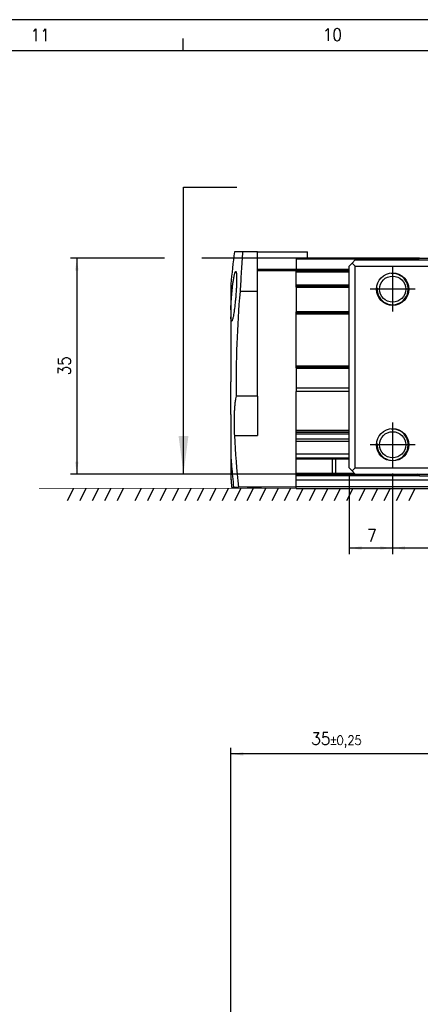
# Model space of a CAD drawing. Header units: millimetres. Extents: x -285 to 1970, y -280 to 203.
# Tile 5 of 33: x -197 to -133, y 45 to 203. Entities that reach past the tile are written whole.
import ezdxf

# ---------------------------------------------------------------- set-up
doc = ezdxf.new("R2010")
doc.units = ezdxf.units.MM
doc.linetypes.add('DOT_CENTER', pattern=[14, 12, -1, 0, -1])
doc.layers.add('1', color=7, linetype='Continuous')
doc.styles.add('CONVERTER_11', font='txt.shx', dxfattribs={"width": 0.9})
doc.dimstyles.new('ME10_DIM_26', dxfattribs={"dimtxt": 2, "dimasz": 2, "dimexe": 1, "dimexo": 1, "dimgap": 1, "dimtad": 1, "dimdsep": 46, "dimtxsty": 'CONVERTER_11', "dimsah": 1, "dimcen": 0.09, "dimclrd": 2, "dimclre": 2, "dimclrt": 2, "dimadec": 0, "dimazin": 0, "dimtol": 1, "dimtp": 0.2, "dimtm": 0.2, "dimtfac": 0.75, "dimtdec": 0, "dimtix": 1, "dimtmove": 0, "dimatfit": 3, "dimfxl": 1, "dimtolj": 1, "dimtzin": 0, "dimarcsym": 0})
doc.dimstyles.new('ME10_DIM_27', dxfattribs={"dimtxt": 2, "dimasz": 2, "dimexe": 1, "dimexo": 1, "dimgap": 1, "dimtad": 1, "dimdsep": 46, "dimtxsty": 'CONVERTER_11', "dimsah": 1, "dimcen": 0.09, "dimclrd": 2, "dimclre": 2, "dimclrt": 2, "dimadec": 0, "dimazin": 0, "dimtfac": 1, "dimtdec": 4, "dimtix": 1, "dimtmove": 0, "dimatfit": 3, "dimfxl": 1, "dimtolj": 1, "dimtzin": 0, "dimarcsym": 0})
doc.dimstyles.new('ME10_DIM_28', dxfattribs={"dimtxt": 2, "dimasz": 2, "dimexe": 1, "dimexo": 1, "dimgap": 1, "dimtad": 1, "dimdec": 0, "dimdsep": 46, "dimtxsty": 'CONVERTER_11', "dimsah": 1, "dimcen": 0.09, "dimclrd": 2, "dimclre": 2, "dimclrt": 2, "dimadec": 0, "dimazin": 0, "dimtfac": 1, "dimtdec": 4, "dimtix": 1, "dimtmove": 0, "dimatfit": 3, "dimfxl": 1, "dimtolj": 1, "dimtzin": 0, "dimarcsym": 0})
doc.dimstyles.new('ME10_DIM_46', dxfattribs={"dimtxt": 2, "dimasz": 2, "dimexe": 1, "dimexo": 1, "dimgap": 1, "dimtad": 1, "dimdsep": 46, "dimtxsty": 'CONVERTER_11', "dimsah": 1, "dimcen": 0.09, "dimclrd": 2, "dimclre": 2, "dimclrt": 2, "dimadec": 0, "dimazin": 0, "dimtol": 1, "dimtp": 0.25, "dimtm": 0.25, "dimtfac": 0.75, "dimtdec": 0, "dimtix": 1, "dimtmove": 0, "dimatfit": 3, "dimfxl": 1, "dimtolj": 1, "dimtzin": 0, "dimarcsym": 0})
doc.dimstyles.get("Standard").update_dxf_attribs({"dimtxt": 0.18, "dimasz": 0.18, "dimexe": 0.18, "dimexo": 0.0625, "dimgap": 0.09, "dimtad": 0, "dimtih": 1, "dimtoh": 1, "dimdec": 4, "dimzin": 0, "dimdsep": 46, "dimtxsty": 'Standard', "dimcen": 0.09, "dimadec": 0, "dimazin": 0, "dimtfac": 1, "dimtdec": 4, "dimtofl": 0, "dimtmove": 0, "dimatfit": 3, "dimfxl": 1, "dimtolj": 1, "dimtzin": 0, "dimarcsym": 0})

# ---------------------------------------------------------------- blocks, each defined once
blk = doc.blocks.new('Marco_a2', base_point=(304.21, -212.02))
at = {"layer": '1', "color": 2, "linetype": 'Continuous'}
for p, q in [((309.21, 202.98), (-284.79, 202.98)), ((-171.06, 197.98), (-171.06, 199.98))]:
    blk.add_line(p, q, dxfattribs=at)
at = {"layer": '1', "color": 7, "linetype": 'Continuous'}
blk.add_line((304.21, 197.98), (-264.79, 197.98), dxfattribs=at)
at = {"layer": '1', "color": 2, "char_height": 2, "attachment_point": 4, "line_spacing_factor": 1.20048, "style": 'CONVERTER_11'}
for s, insert in [('11', (-195.56, 200.53)), ('10', (-148.63, 200.57))]:
    blk.add_mtext(s, dxfattribs=dict(at, insert=insert))
blk = doc.blocks.new('Top', base_point=(304.21, -212.02))
blk.add_blockref('Marco_a2', (304.21, -212.02))
blk = doc.blocks.new('REGLA__4', base_point=(-163.4, 127.69))
at = {"color": 7, "linetype": 'Continuous'}
for p, q in [((-161.5, 165.69), (-162.83, 165.69)), ((-159.1, 165.69), (-161.5, 165.69)), ((-159.1, 165.69), (-151.1, 165.69)), ((-152.9, 164.69), (-152.9, 164.49)), ((-151.1, 164.69), (-152.9, 164.69)), ((-152.9, 164.49), (-152.9, 162.89)), ((-151.1, 164.69), (-151.1, 165.69)), ((-133.1, 164.69), (-151.1, 164.69)), ((-133.1, 164.69), (-130.49, 164.69)), ((-159.1, 162.69), (-152.9, 162.69)), ((-152.9, 162.69), (-144.4, 162.69)), ((-152.9, 162.49), (-152.9, 162.69)), ((-152.9, 160.37), (-152.9, 162.49)), ((-152.9, 160.29), (-152.9, 160.37)), ((-152.9, 160.2), (-152.9, 160.29)), ((-152.9, 160.2), (-144.4, 160.2)), ((-152.9, 160), (-152.9, 160.2)), ((-152.9, 160), (-152.9, 156.1)), ((-147.1, 160.2), (-147.1, 160.29)), ((-159.1, 159.33), (-161.91, 159.33)), ((-159.1, 142.51), (-159.1, 159.33)), ((-152.9, 156.1), (-152.9, 156.06)), ((-152.9, 155.9), (-152.9, 156.06)), ((-152.9, 155.7), (-152.9, 155.9)), ((-152.9, 155.9), (-144.4, 155.9)), ((-152.9, 147.4), (-152.9, 155.7)), ((-163.4, 150.99), (-163.4, 150.06)), ((-163.4, 150.06), (-163.4, 146.26)), ((-152.9, 147.2), (-152.9, 147.4)), ((-152.9, 147.03), (-152.9, 147.2)), ((-152.9, 147.2), (-144.4, 147.2)), ((-163.4, 146.26), (-163.4, 145.54)), ((-163.4, 145.54), (-163.4, 144.82)), ((-152.9, 147.03), (-152.9, 147)), ((-152.9, 147), (-152.9, 143.77)), ((-163.4, 144.82), (-163.4, 144.81)), ((-163.4, 143.38), (-163.4, 144.81)), ((-163.4, 142.27), (-163.4, 143.38)), ((-159.1, 142.51), (-162.53, 142.51)), ((-152.9, 143.77), (-152.9, 143.27)), ((-144.4, 143.27), (-152.9, 143.27)), ((-152.9, 136.97), (-152.9, 143.27)), ((-163.4, 139.56), (-163.4, 142.27)), ((-144.4, 136.97), (-152.9, 136.97)), ((-152.9, 136.75), (-152.9, 136.97)), ((-152.9, 136.75), (-144.4, 136.75)), ((-152.9, 136.72), (-152.9, 136.75)), ((-152.9, 136.72), (-144.4, 136.72)), ((-152.9, 136.5), (-152.9, 136.72)), ((-152.9, 136.38), (-152.9, 136.5)), ((-144.4, 136.38), (-152.9, 136.38)), ((-152.9, 135.96), (-152.9, 136.38)), ((-152.9, 135.59), (-152.9, 135.96)), ((-144.4, 135.59), (-152.9, 135.59)), ((-152.9, 135.2), (-152.9, 135.59)), ((-144.4, 135.2), (-152.9, 135.2)), ((-152.9, 133.2), (-152.9, 135.2)), ((-144.4, 133.2), (-152.9, 133.2)), ((-152.9, 132.62), (-152.9, 133.2)), ((-163.4, 131.27), (-163.4, 129.32)), ((-152.9, 132.42), (-152.9, 132.62)), ((-152.9, 132.42), (-147.1, 132.42)), ((-152.9, 130.12), (-152.9, 132.42)), ((-147.1, 132.42), (-144.4, 132.42)), ((-147.1, 132.42), (-147.1, 130.12)), ((-146.6, 132.42), (-146.6, 130.12)), ((-152.9, 130.12), (-147.1, 130.12)), ((-152.9, 129.92), (-152.9, 130.12)), ((-152.9, 129.71), (-152.9, 129.92)), ((-152.9, 128.99), (-152.9, 129.71)), ((-133.12, 129.71), (-152.9, 129.71)), ((-147.1, 130.12), (-143.52, 130.12)), ((83.74, 128.99), (-152.9, 128.99)), ((-152.9, 127.99), (-152.9, 128.99)), ((-163.28, 127.89), (-163.26, 127.89)), ((-163.26, 127.89), (-162.97, 127.89)), ((-162.97, 127.89), (-162.19, 127.89)), ((-158.6, 127.89), (-162.19, 127.89)), ((-160.3, 127.77), (-158.6, 127.77)), ((-158.6, 127.89), (-158.6, 127.77)), ((-152.9, 127.89), (-158.6, 127.89)), ((-152.9, 127.89), (-152.9, 127.99)), ((-152.9, 127.99), (84.06, 127.99)), ((-152.9, 127.69), (-152.9, 127.89)), ((-152.9, 127.69), (-152.9, 127.89)), ((-152.9, 127.89), (-152.9, 127.89)), ((-152.9, 127.69), (84.26, 127.69))]:
    blk.add_line(p, q, dxfattribs=at)
at = {"color": 3, "linetype": 'Continuous'}
for p, q in [((-133.3, 164.49), (-152.9, 164.49)), ((-159.1, 162.89), (-152.9, 162.89)), ((-152.9, 162.89), (-144.4, 162.89)), ((-152.9, 162.49), (-144.4, 162.49)), ((-152.9, 160.37), (-144.4, 160.37)), ((-152.9, 160), (-144.4, 160)), ((-152.9, 156.1), (-144.4, 156.1)), ((-152.9, 155.7), (-144.4, 155.7)), ((-152.9, 147.4), (-144.4, 147.4)), ((-152.9, 147), (-144.4, 147)), ((-144.4, 143.77), (-152.9, 143.77)), ((-162.83, 136.18), (-159.1, 136.18)), ((-163.28, 131.27), (-163.4, 131.27)), ((-152.9, 132.62), (-144.4, 132.62)), ((-152.9, 129.92), (-133.33, 129.92)), ((-160.3, 127.89), (-160.3, 127.77))]:
    blk.add_line(p, q, dxfattribs=at)
at = {"color": 7, "linetype": 'Continuous'}
for centre, radius, start, end in [((3.87, 144.82), 168, 172.8628, 174.655), ((3.87, 144.82), 166.42, 174.9974, 180.7973), ((3.87, 144.82), 166.92, 182.9671, 185.8201), ((3.87, 144.82), 167.69, 184.6345, 185.7932), ((3.87, 144.82), 167.99, 185.2952, 185.783), ((3.87, 144.82), 168, 185.345, 185.7826), ((-160.3, 128.77), 1, 241.3046, 270)]:
    blk.add_arc(centre, radius, start, end, dxfattribs=at)
for points, knots in [([(-161.5, 165.69), (-161.53, 165.17), (-161.61, 164.12), (-161.72, 162.54), (-161.82, 160.94), (-161.88, 159.87), (-161.91, 159.33)], [0, 0, 0, 0, 1.573376, 3.162606, 4.762647, 6.375487, 6.375487, 6.375487, 6.375487]), ([(-159.1, 162.89), (-159.1, 163.36), (-159.1, 164.3), (-159.1, 165.23), (-159.1, 165.69)], [0, 0, 0, 0, 1.406681, 2.799989, 2.799989, 2.799989, 2.799989]), ([(-163.4, 156.36), (-163.4, 156.45), (-163.39, 156.66), (-163.38, 157.01), (-163.35, 157.46), (-163.32, 157.99), (-163.28, 158.43), (-163.25, 158.78), (-163.23, 159.03), (-163.2, 159.33), (-163.17, 159.68), (-163.13, 160.06), (-163.09, 160.39), (-163.05, 160.69), (-163.01, 160.95), (-162.96, 161.25), (-162.91, 161.57), (-162.86, 161.86), (-162.8, 162.1), (-162.76, 162.26), (-162.72, 162.38), (-162.68, 162.47), (-162.65, 162.54), (-162.62, 162.55), (-162.61, 162.55)], [0, 0, 0, 0, 0.274511, 0.627696, 1.05751, 1.627831, 2.210753, 2.405587, 2.662505, 2.971532, 3.322705, 3.706076, 4.11172, 4.325926, 4.601183, 4.914803, 5.244158, 5.566728, 5.800546, 5.965152, 6.073544, 6.189618, 6.251546, 6.281611, 6.281611, 6.281611, 6.281611]), ([(-162.61, 162.55), (-162.6, 162.54), (-162.56, 162.52), (-162.55, 162.45), (-162.52, 162.37), (-162.51, 162.25), (-162.49, 162.08), (-162.48, 161.9), (-162.47, 161.71), (-162.47, 161.5), (-162.47, 161.21), (-162.48, 160.85), (-162.49, 160.52), (-162.5, 160.24), (-162.51, 160.01), (-162.52, 159.71), (-162.54, 159.37), (-162.57, 158.97), (-162.6, 158.62), (-162.62, 158.32), (-162.65, 158.07), (-162.68, 157.77), (-162.71, 157.42), (-162.75, 157.05), (-162.81, 156.6), (-162.87, 156.12), (-162.95, 155.64), (-163.02, 155.26), (-163.09, 154.96), (-163.14, 154.76), (-163.2, 154.63), (-163.23, 154.56), (-163.26, 154.55), (-163.27, 154.55)], [0, 0, 0, 0, 0.044935, 0.115936, 0.201601, 0.309591, 0.476005, 0.714907, 0.84971, 1.055316, 1.336817, 1.69937, 2.148189, 2.318352, 2.552387, 2.846242, 3.195881, 3.597282, 4.046437, 4.240278, 4.496121, 4.804065, 5.15422, 5.536711, 5.941684, 6.49751, 6.987001, 7.400345, 7.659647, 7.908745, 8.025085, 8.087144, 8.117218, 8.117218, 8.117218, 8.117218]), ([(-159.1, 162.69), (-159.1, 162.73), (-159.1, 162.79), (-159.1, 162.86), (-159.1, 162.89)], [0, 0, 0, 0, 0.1000313, 0.2000001, 0.2000001, 0.2000001, 0.2000001]), ([(-159.1, 159.33), (-159.1, 159.9), (-159.1, 161.02), (-159.1, 162.14), (-159.1, 162.69)], [0, 0, 0, 0, 1.688796, 3.361752, 3.361752, 3.361752, 3.361752]), ([(-152.9, 162.89), (-152.9, 162.88), (-152.9, 162.86), (-152.9, 162.82), (-152.9, 162.78), (-152.9, 162.75), (-152.9, 162.73), (-152.9, 162.71), (-152.9, 162.7), (-152.9, 162.7), (-152.9, 162.69)], [0, 0, 0, 0, 0.0390169, 0.0765367, 0.1169791, 0.1414214, 0.1662888, 0.1847759, 0.1919354, 0.2, 0.2, 0.2, 0.2]), ([(-163.4, 160.47), (-163.4, 160.36), (-163.4, 160.14), (-163.4, 159.65), (-163.4, 158.9), (-163.4, 158.04), (-163.4, 157.16), (-163.4, 156.65), (-163.4, 156.36)], [0, 0, 0, 0, 0.33105, 0.662101, 1.474266, 2.586146, 3.238413, 4.114296, 4.114296, 4.114296, 4.114296]), ([(-146.99, 160.2), (-147, 160.2), (-147, 160.2), (-147.02, 160.22), (-147.03, 160.23), (-147.05, 160.25), (-147.08, 160.27), (-147.09, 160.29), (-147.1, 160.29)], [0, 0, 0, 0, 0.012267, 0.0257126, 0.0526037, 0.0814578, 0.1122568, 0.1443206, 0.1443206, 0.1443206, 0.1443206]), ([(-163.4, 156.36), (-163.4, 156.18), (-163.4, 155.81), (-163.4, 155.43), (-163.4, 155.24)], [0, 0, 0, 0, 0.528619, 1.121144, 1.121144, 1.121144, 1.121144]), ([(-163.4, 155.24), (-163.4, 155.17), (-163.4, 155.05), (-163.4, 154.45), (-163.4, 153.47), (-163.4, 152.18), (-163.4, 151.37), (-163.4, 150.99)], [0, 0, 0, 0, 0.18451, 0.374699, 1.796711, 3.112145, 4.244003, 4.244003, 4.244003, 4.244003]), ([(-163.27, 154.55), (-163.29, 154.57), (-163.34, 154.61), (-163.35, 154.72), (-163.37, 154.85), (-163.39, 155.02), (-163.4, 155.16), (-163.4, 155.24)], [0, 0, 0, 0, 0.0752494, 0.1991822, 0.3071398, 0.4734788, 0.7122633, 0.7122633, 0.7122633, 0.7122633]), ([(-162.53, 142.51), (-162.56, 142.37), (-162.65, 142.01), (-162.74, 141.38), (-162.81, 140.66), (-162.86, 139.87), (-162.88, 139.04), (-162.89, 138.12), (-162.87, 137.16), (-162.84, 136.51), (-162.83, 136.18)], [0, 0, 0, 0, 0.426425, 1.101755, 1.902221, 2.604077, 3.473814, 4.399971, 5.365001, 6.350203, 6.350203, 6.350203, 6.350203]), ([(-159.1, 142.51), (-159.1, 142.32), (-159.1, 141.96), (-159.1, 141.33), (-159.1, 140.66), (-159.1, 139.87), (-159.1, 139.04), (-159.1, 138.16), (-159.1, 137.2), (-159.1, 136.55), (-159.1, 136.18)], [0, 0, 0, 0, 0.551589, 1.084513, 1.882103, 2.582898, 3.451368, 4.376808, 5.218667, 6.324555, 6.324555, 6.324555, 6.324555]), ([(-163.4, 139.56), (-163.4, 139.1), (-163.4, 138.2), (-163.4, 137.02), (-163.4, 136.05), (-163.4, 135.52), (-163.4, 135.27)], [0, 0, 0, 0, 1.377916, 2.698029, 3.534865, 4.285921, 4.285921, 4.285921, 4.285921]), ([(-163.4, 135.27), (-163.4, 135.23), (-163.4, 135.13), (-163.4, 134.9), (-163.4, 134.55), (-163.4, 134.1), (-163.4, 133.62), (-163.4, 133.19), (-163.4, 132.9), (-163.4, 132.74), (-163.4, 132.7), (-163.4, 132.68)], [0, 0, 0, 0, 0.128013, 0.304482, 0.674225, 1.171573, 1.660263, 2.109472, 2.469266, 2.525625, 2.58735, 2.58735, 2.58735, 2.58735]), ([(-163.4, 132.68), (-163.4, 132.49), (-163.4, 132.02), (-163.4, 131.55), (-163.4, 131.27)], [0, 0, 0, 0, 0.591708, 1.412652, 1.412652, 1.412652, 1.412652]), ([(-163.4, 132.68), (-163.39, 132.56), (-163.37, 132.33), (-163.34, 131.99), (-163.31, 131.64), (-163.29, 131.4), (-163.28, 131.27)], [0, 0, 0, 0, 0.372103, 0.697567, 1.027904, 1.41809, 1.41809, 1.41809, 1.41809]), ([(-163.4, 129.32), (-163.4, 129.29), (-163.4, 129.24), (-163.4, 129.19), (-163.4, 129.17)], [0, 0, 0, 0, 0.0964268, 0.1466388, 0.1466388, 0.1466388, 0.1466388])]:
    blk.add_open_spline(points, degree=3, knots=knots, dxfattribs=at)
blk.add_open_spline([(-147.1, 160.29), (-147.58, 160.29), (-148.55, 160.29), (-150, 160.29), (-151.45, 160.29), (-152.42, 160.29), (-152.9, 160.29)], degree=3, dxfattribs=at)
blk = doc.blocks.new('CABEZA__5', base_point=(-144.4, 129.69))
at = {"color": 7, "linetype": 'Continuous'}
for p, q in [((-133.1, 164.69), (-133.4, 164.39)), ((-133.1, 164.69), (-130.49, 164.69)), ((-130.49, 164.69), (-122.85, 164.69)), ((-122.85, 164.69), (-115.95, 164.69)), ((-115.95, 164.69), (-110.2, 164.69)), ((-110.2, 164.69), (-109.9, 164.39)), ((-88.6, 164.69), (-88.9, 164.39)), ((-82.85, 164.69), (-88.6, 164.69)), ((-75.95, 164.69), (-82.85, 164.69)), ((-68.31, 164.69), (-75.95, 164.69)), ((-65.7, 164.69), (-68.31, 164.69)), ((-65.7, 164.69), (-65.4, 164.39)), ((-143.9, 163.89), (-144.4, 163.39)), ((-144.4, 159.93), (-144.4, 163.39)), ((-143.9, 163.89), (-143.4, 164.39)), ((-143.9, 163.89), (-143.4, 163.39)), ((-143.4, 164.39), (-133.4, 164.39)), ((-143.4, 163.39), (-126.4, 163.39)), ((-143.4, 130.99), (-143.4, 163.39)), ((-133.4, 164.39), (-130.69, 164.39)), ((-130.69, 164.39), (-109.9, 164.39)), ((-126.4, 163.89), (-72.4, 163.89)), ((-126.4, 163.89), (-126.4, 163.39)), ((-126.4, 163.39), (-126.4, 161.74)), ((-122.15, 163.47), (-76.64, 163.47)), ((-121.75, 163.14), (-77.05, 163.14)), ((-77.42, 163.39), (-121.38, 163.39)), ((-109.9, 164.39), (-88.9, 164.39)), ((-88.9, 164.39), (-68.11, 164.39)), ((-72.4, 163.89), (-72.4, 163.39)), ((-72.4, 163.39), (-55.4, 163.39)), ((-72.4, 163.39), (-72.4, 161.74)), ((-68.11, 164.39), (-65.4, 164.39)), ((-65.4, 164.39), (-55.4, 164.39)), ((-55.4, 164.39), (-54.9, 163.89)), ((-54.9, 163.89), (-55.4, 163.39)), ((-55.4, 130.99), (-55.4, 163.39)), ((-54.4, 163.39), (-54.9, 163.89)), ((-54.4, 160.02), (-54.4, 163.39)), ((-144.4, 159.03), (-144.4, 159.93)), ((-54.4, 160.02), (-54.4, 159.93)), ((-54.4, 158.68), (-54.4, 159.93)), ((-144.4, 159), (-144.4, 159.03)), ((-144.4, 158.68), (-144.4, 159)), ((-144.4, 158.5), (-144.4, 158.68)), ((-144.4, 157.92), (-144.4, 158.5)), ((-54.4, 158.5), (-54.4, 158.68)), ((-54.4, 157.92), (-54.4, 158.5)), ((-144.4, 157.01), (-144.4, 157.92)), ((-144.4, 144.59), (-144.4, 157.01)), ((-54.4, 157.92), (-54.4, 157.01)), ((-54.4, 144.59), (-54.4, 157.01)), ((-144.4, 144.41), (-144.4, 144.59)), ((-144.4, 144.09), (-144.4, 144.41)), ((-144.4, 143.15), (-144.4, 144.09)), ((-54.4, 144.41), (-54.4, 144.59)), ((-54.4, 144.41), (-54.4, 143.15)), ((-144.4, 130.99), (-144.4, 143.15)), ((-54.4, 143.06), (-54.4, 143.15)), ((-54.4, 142.69), (-54.4, 143.06)), ((-54.4, 142.69), (-54.4, 141.19)), ((-54.4, 137.56), (-54.4, 141.19)), ((-54.4, 137.55), (-54.4, 137.56)), ((-54.4, 137.35), (-54.4, 137.55)), ((-54.4, 130.99), (-54.4, 137.35)), ((-126.4, 132.65), (-126.4, 130.99)), ((-72.4, 132.65), (-72.4, 130.99)), ((-144.4, 130.99), (-143.9, 130.49)), ((-143.4, 130.99), (-143.9, 130.49)), ((-143.4, 129.99), (-143.9, 130.49)), ((-143.4, 130.99), (-126.4, 130.99)), ((-143.4, 129.99), (-133.4, 129.99)), ((-133.1, 129.69), (-133.4, 129.99)), ((-133.4, 129.99), (-130.69, 129.99)), ((-133.1, 129.69), (-130.49, 129.69)), ((-130.69, 129.99), (-109.9, 129.99)), ((-130.49, 129.69), (-110.2, 129.69)), ((-126.4, 130.99), (-126.4, 130.49)), ((-72.4, 130.49), (-126.4, 130.49)), ((-76.64, 130.92), (-122.15, 130.92)), ((-77.05, 131.24), (-121.75, 131.24)), ((-77.42, 130.99), (-121.38, 130.99)), ((-110.2, 129.69), (-109.9, 129.99)), ((-109.9, 129.99), (-88.9, 129.99)), ((-88.9, 129.99), (-88.6, 129.69)), ((-88.9, 129.99), (-68.11, 129.99)), ((-68.31, 129.69), (-88.6, 129.69)), ((-72.4, 130.99), (-72.4, 130.49)), ((-55.4, 130.99), (-72.4, 130.99)), ((-65.7, 129.69), (-68.31, 129.69)), ((-68.11, 129.99), (-65.4, 129.99)), ((-65.7, 129.69), (-65.4, 129.99)), ((-65.4, 129.99), (-55.4, 129.99)), ((-55.4, 130.99), (-54.9, 130.49)), ((-55.4, 129.99), (-54.9, 130.49)), ((-54.9, 130.49), (-54.4, 130.99))]:
    blk.add_line(p, q, dxfattribs=at)
for centre, radius in [((-137.4, 159.69), 2.6), ((-137.4, 159.69), 2.1), ((-121.9, 158.94), 3.25), ((-121.9, 158.94), 2.8), ((-76.9, 158.94), 3.25), ((-76.9, 158.94), 2.8), ((-61.4, 159.69), 2.6), ((-61.4, 159.69), 2.1), ((-121.9, 135.44), 3.25), ((-121.9, 135.44), 2.8), ((-76.9, 135.44), 3.25), ((-76.9, 135.44), 2.8), ((-137.4, 134.69), 2.6), ((-137.4, 134.69), 2.1), ((-61.4, 134.69), 2.6), ((-61.4, 134.69), 2.1)]:
    blk.add_circle(centre, radius, dxfattribs=at)
for centre, radius, start, end in [((-121.75, 158.39), 4.75, 107.6375, 153.3842), ((-99.4, 147.19), 28.52, 145.7925, 146.5328), ((-121.75, 158.4), 4.75, 107.3144, 107.6649), ((-99.4, 147.19), 28.5, 145.9834, 146.4873), ((-121.75, 158.39), 4.75, 89.9978, 107.2861), ((-121.38, 158.02), 5.37, 89.973, 107.7651), ((-77.41, 158.02), 5.37, 72.2349, 90.027), ((-77.05, 158.39), 4.75, 72.7138, 89.9978), ((-99.4, 147.19), 28.52, 33.4672, 34.2075), ((-99.4, 147.19), 28.5, 33.5126, 34.0166), ((-77.04, 158.39), 4.75, 72.3906, 72.7422), ((-77.05, 158.39), 4.75, 26.616, 72.3651), ((-99.4, 147.19), 30.67, 151.6837, 208.3163), ((-99.4, 147.19), 30.54, 152.1539, 153.9157), ((-99.4, 147.19), 30.67, 331.6837, 28.3163), ((-99.4, 147.19), 30.54, 26.0843, 27.8461), ((-99.4, 147.19), 30, 153.4504, 206.5496), ((-99.4, 147.19), 29.75, 153.3847, 206.6153), ((-122.95, 159.55), 0.188, 73.0643, 226.9357), ((-122.71, 160.34), 0.642, 253.0643, 346.9357), ((-121.9, 160.16), 0.188, 13.0643, 166.9357), ((-121.09, 160.34), 0.642, 193.0643, 286.9357), ((-120.85, 159.55), 0.188, 313.0643, 106.9357), ((-77.95, 159.55), 0.188, 73.0643, 226.9357), ((-77.71, 160.34), 0.642, 253.0643, 346.9357), ((-76.9, 160.16), 0.188, 13.0643, 166.9357), ((-76.09, 160.34), 0.642, 193.0643, 286.9357), ((-75.85, 159.55), 0.188, 313.0643, 106.9357), ((-99.4, 147.19), 29.75, 333.3845, 26.6155), ((-99.4, 147.19), 30, 333.4502, 26.5498), ((-122.95, 158.34), 0.188, 133.0643, 286.9357), ((-123.51, 158.94), 0.642, 313.0643, 46.9357), ((-122.71, 157.54), 0.642, 13.0643, 106.9357), ((-121.09, 157.54), 0.642, 73.0643, 166.9357), ((-120.28, 158.94), 0.642, 133.0643, 226.9357), ((-120.85, 158.34), 0.188, 253.0643, 46.9357), ((-77.95, 158.34), 0.188, 133.0643, 286.9357), ((-78.51, 158.94), 0.642, 313.0643, 46.9357), ((-77.71, 157.54), 0.642, 13.0643, 106.9357), ((-76.09, 157.54), 0.642, 73.0643, 166.9357), ((-75.28, 158.94), 0.642, 133.0643, 226.9357), ((-75.85, 158.34), 0.188, 253.0643, 46.9357), ((-121.9, 157.73), 0.188, 193.0643, 346.9357), ((-76.9, 157.73), 0.188, 193.0643, 346.9357), ((-122.95, 136.05), 0.188, 73.0643, 226.9357), ((-122.71, 136.84), 0.642, 253.0643, 346.9357), ((-121.9, 136.66), 0.188, 13.0643, 166.9357), ((-121.09, 136.84), 0.642, 193.0643, 286.9357), ((-120.85, 136.05), 0.188, 313.0643, 106.9357), ((-77.95, 136.05), 0.188, 73.0643, 226.9357), ((-77.71, 136.84), 0.642, 253.0643, 346.9357), ((-76.9, 136.66), 0.188, 13.0643, 166.9357), ((-76.09, 136.84), 0.642, 193.0643, 286.9357), ((-75.85, 136.05), 0.188, 313.0643, 106.9357), ((-122.95, 134.84), 0.188, 133.0643, 286.9357), ((-123.51, 135.44), 0.642, 313.0643, 46.9357), ((-122.71, 134.04), 0.642, 13.0643, 106.9357), ((-121.09, 134.04), 0.642, 73.0643, 166.9357), ((-120.28, 135.44), 0.642, 133.0643, 226.9357), ((-120.85, 134.84), 0.188, 253.0643, 46.9357), ((-77.95, 134.84), 0.188, 133.0643, 286.9357), ((-78.51, 135.44), 0.642, 313.0643, 46.9357), ((-77.71, 134.04), 0.642, 13.0643, 106.9357), ((-76.09, 134.04), 0.642, 73.0643, 166.9357), ((-75.28, 135.44), 0.642, 133.0643, 226.9357), ((-75.85, 134.84), 0.188, 253.0643, 46.9357), ((-99.4, 147.19), 30.54, 206.0843, 207.8461), ((-121.75, 135.99), 4.75, 206.616, 252.3635), ((-121.9, 134.23), 0.188, 193.0643, 346.9357), ((-76.9, 134.23), 0.188, 193.0643, 346.9357), ((-77.05, 135.99), 4.75, 287.6349, 333.384), ((-99.4, 147.19), 30.54, 332.1539, 333.9157), ((-121.75, 135.99), 4.75, 252.3614, 252.7118), ((-99.4, 147.19), 28.52, 213.4622, 214.2025), ((-121.75, 135.99), 4.75, 252.7118, 269.9978), ((-99.39, 147.19), 28.5, 213.503, 214.007), ((-77.05, 135.99), 4.75, 270.0022, 287.2862), ((-99.4, 147.19), 28.52, 325.7925, 326.5328), ((-99.4, 147.19), 28.5, 325.9834, 326.4874), ((-77.04, 136), 4.75, 287.2578, 287.6094), ((-121.38, 136.37), 5.37, 252.2349, 270.027), ((-77.41, 136.37), 5.37, 269.973, 287.7651)]:
    blk.add_arc(centre, radius, start, end, dxfattribs=at)
for points, knots in [([(-130.69, 164.39), (-130.67, 164.42), (-130.64, 164.47), (-130.59, 164.54), (-130.54, 164.62), (-130.51, 164.67), (-130.49, 164.69)], [0, 0, 0, 0, 0.0900762, 0.1799826, 0.2700101, 0.3600426, 0.3600426, 0.3600426, 0.3600426]), ([(-68.31, 164.69), (-68.29, 164.67), (-68.26, 164.62), (-68.21, 164.54), (-68.16, 164.47), (-68.12, 164.42), (-68.11, 164.39)], [0, 0, 0, 0, 0.0900533, 0.1800672, 0.270101, 0.3600651, 0.3600651, 0.3600651, 0.3600651]), ([(-122.15, 163.47), (-122.39, 163.46), (-122.87, 163.44), (-123.61, 163.28), (-124.29, 163.04), (-124.96, 162.69), (-125.52, 162.29), (-126.02, 161.81), (-126.46, 161.28), (-126.69, 160.86), (-126.82, 160.62)], [0, 0, 0, 0, 0.721506, 1.441287, 2.250928, 2.879463, 3.691313, 4.319195, 4.948895, 5.756557, 5.756557, 5.756557, 5.756557]), ([(-126.23, 160.6), (-126.01, 160.97), (-125.65, 161.59), (-124.8, 162.37), (-123.94, 162.92), (-123.26, 163.14), (-122.98, 163.23)], [0, 0, 0, 0, 1.275851, 2.145308, 3.421126, 4.29557, 4.29557, 4.29557, 4.29557]), ([(-123.02, 163.14), (-123.02, 163.15), (-123.01, 163.16), (-123, 163.18), (-122.99, 163.21), (-122.99, 163.22), (-122.98, 163.23)], [0, 0, 0, 0, 0.02562654, 0.05057561, 0.07398386, 0.09673126, 0.09673126, 0.09673126, 0.09673126]), ([(-76.64, 163.47), (-76.4, 163.46), (-75.92, 163.44), (-75.18, 163.28), (-74.5, 163.04), (-73.89, 162.72), (-73.32, 162.33), (-72.81, 161.86), (-72.33, 161.28), (-72.1, 160.86), (-71.97, 160.62)], [0, 0, 0, 0, 0.721506, 1.441287, 2.250928, 2.879463, 3.51128, 4.31919, 4.94889, 5.756552, 5.756552, 5.756552, 5.756552]), ([(-72.56, 160.6), (-72.74, 160.91), (-73.1, 161.53), (-73.93, 162.33), (-74.85, 162.92), (-75.53, 163.14), (-75.81, 163.23)], [0, 0, 0, 0, 1.068741, 2.145793, 3.421612, 4.296056, 4.296056, 4.296056, 4.296056]), ([(-75.77, 163.14), (-75.78, 163.15), (-75.78, 163.16), (-75.79, 163.18), (-75.8, 163.21), (-75.81, 163.22), (-75.81, 163.23)], [0, 0, 0, 0, 0.025617, 0.05055661, 0.07395566, 0.09669395, 0.09669395, 0.09669395, 0.09669395]), ([(-126.4, 161.74), (-126.4, 161.72), (-126.4, 161.67), (-126.4, 161.6), (-126.4, 161.53), (-126.4, 161.48), (-126.4, 161.46)], [0, 0, 0, 0, 0.0720751, 0.141903, 0.213819, 0.2846125, 0.2846125, 0.2846125, 0.2846125]), ([(-72.4, 161.46), (-72.4, 161.48), (-72.4, 161.53), (-72.4, 161.6), (-72.4, 161.67), (-72.4, 161.72), (-72.4, 161.74)], [0, 0, 0, 0, 0.0704321, 0.1427095, 0.2139459, 0.2846125, 0.2846125, 0.2846125, 0.2846125]), ([(-126.82, 133.77), (-126.69, 133.53), (-126.46, 133.11), (-126, 132.55), (-125.5, 132.08), (-124.91, 131.67), (-124.26, 131.34), (-123.58, 131.1), (-122.87, 130.95), (-122.39, 130.93), (-122.15, 130.92)], [0, 0, 0, 0, 0.807688, 1.437402, 2.155277, 2.877169, 3.594616, 4.315384, 5.03516, 5.75666, 5.75666, 5.75666, 5.75666]), ([(-126.4, 132.93), (-126.4, 132.91), (-126.4, 132.86), (-126.4, 132.79), (-126.4, 132.72), (-126.4, 132.67), (-126.4, 132.65)], [0, 0, 0, 0, 0.0707838, 0.1427095, 0.2125582, 0.2846125, 0.2846125, 0.2846125, 0.2846125]), ([(-122.98, 131.16), (-123.32, 131.28), (-124.01, 131.5), (-124.85, 132.06), (-125.65, 132.8), (-126.01, 133.42), (-126.23, 133.79)], [0, 0, 0, 0, 1.079352, 2.150692, 3.020148, 4.296, 4.296, 4.296, 4.296]), ([(-76.64, 130.92), (-76.4, 130.93), (-75.92, 130.95), (-75.24, 131.1), (-74.56, 131.33), (-73.88, 131.66), (-73.27, 132.1), (-72.77, 132.58), (-72.33, 133.11), (-72.1, 133.53), (-71.97, 133.77)], [0, 0, 0, 0, 0.7215, 1.441276, 2.073194, 2.879438, 3.691276, 4.319151, 4.948865, 5.756553, 5.756553, 5.756553, 5.756553]), ([(-75.81, 131.16), (-75.47, 131.28), (-74.79, 131.5), (-73.88, 132.1), (-73.1, 132.85), (-72.74, 133.48), (-72.56, 133.79)], [0, 0, 0, 0, 1.079352, 2.150692, 3.227744, 4.296486, 4.296486, 4.296486, 4.296486]), ([(-72.4, 132.65), (-72.4, 132.67), (-72.4, 132.72), (-72.4, 132.79), (-72.4, 132.86), (-72.4, 132.91), (-72.4, 132.93)], [0, 0, 0, 0, 0.0714152, 0.141903, 0.2127252, 0.2846125, 0.2846125, 0.2846125, 0.2846125]), ([(-130.69, 129.99), (-130.67, 129.97), (-130.64, 129.92), (-130.59, 129.84), (-130.54, 129.77), (-130.51, 129.72), (-130.49, 129.69)], [0, 0, 0, 0, 0.0901112, 0.1799867, 0.2700986, 0.3600426, 0.3600426, 0.3600426, 0.3600426]), ([(-122.98, 131.16), (-122.99, 131.17), (-122.99, 131.18), (-123, 131.2), (-123.01, 131.23), (-123.02, 131.24), (-123.02, 131.25)], [0, 0, 0, 0, 0.02274741, 0.04615565, 0.07110471, 0.09673126, 0.09673126, 0.09673126, 0.09673126]), ([(-75.81, 131.16), (-75.81, 131.17), (-75.8, 131.18), (-75.79, 131.2), (-75.78, 131.23), (-75.78, 131.24), (-75.77, 131.25)], [0, 0, 0, 0, 0.0227383, 0.04613734, 0.07107695, 0.09669395, 0.09669395, 0.09669395, 0.09669395]), ([(-68.31, 129.69), (-68.29, 129.72), (-68.26, 129.77), (-68.21, 129.84), (-68.16, 129.92), (-68.12, 129.97), (-68.11, 129.99)], [0, 0, 0, 0, 0.0899221, 0.1800712, 0.2699355, 0.3600651, 0.3600651, 0.3600651, 0.3600651])]:
    blk.add_open_spline(points, degree=3, knots=knots, dxfattribs=at)
at = {"color": 3, "linetype": 'Continuous'}
for points, knots in [([(-122.15, 163.47), (-122.15, 163.46), (-122.13, 163.46), (-122, 163.45), (-121.74, 163.43), (-121.5, 163.41), (-121.38, 163.39)], [0, 0, 0, 0, 0.0215541, 0.0431106, 0.4097698, 0.7771559, 0.7771559, 0.7771559, 0.7771559]), ([(-76.64, 163.47), (-76.65, 163.46), (-76.66, 163.46), (-76.8, 163.45), (-77.05, 163.43), (-77.29, 163.41), (-77.42, 163.39)], [0, 0, 0, 0, 0.0215642, 0.0431308, 0.4099621, 0.7775203, 0.7775203, 0.7775203, 0.7775203]), ([(-126.82, 160.62), (-126.8, 160.62), (-126.75, 160.62), (-126.68, 160.62), (-126.6, 160.61), (-126.53, 160.61), (-126.45, 160.61), (-126.38, 160.61), (-126.31, 160.61), (-126.26, 160.6), (-126.23, 160.6)], [0, 0, 0, 0, 0.0735349, 0.1471112, 0.2207295, 0.2943901, 0.3680936, 0.4418402, 0.5156301, 0.5894636, 0.5894636, 0.5894636, 0.5894636]), ([(-71.97, 160.62), (-72, 160.62), (-72.04, 160.62), (-72.12, 160.62), (-72.19, 160.61), (-72.27, 160.61), (-72.34, 160.61), (-72.41, 160.61), (-72.49, 160.61), (-72.54, 160.6), (-72.56, 160.6)], [0, 0, 0, 0, 0.0735688, 0.147179, 0.2208311, 0.2945255, 0.3682629, 0.4420434, 0.5158671, 0.5897345, 0.5897345, 0.5897345, 0.5897345]), ([(-126.23, 133.79), (-126.26, 133.78), (-126.31, 133.78), (-126.38, 133.78), (-126.45, 133.78), (-126.53, 133.78), (-126.6, 133.77), (-126.68, 133.77), (-126.75, 133.77), (-126.8, 133.77), (-126.82, 133.77)], [0, 0, 0, 0, 0.0738335, 0.1476233, 0.22137, 0.2950735, 0.3687341, 0.4423523, 0.5159287, 0.5894636, 0.5894636, 0.5894636, 0.5894636]), ([(-72.56, 133.79), (-72.54, 133.78), (-72.49, 133.78), (-72.41, 133.78), (-72.34, 133.78), (-72.27, 133.78), (-72.19, 133.77), (-72.12, 133.77), (-72.04, 133.77), (-72, 133.77), (-71.97, 133.77)], [0, 0, 0, 0, 0.0738673, 0.147691, 0.2214715, 0.2952089, 0.3689034, 0.4425555, 0.5161657, 0.5897345, 0.5897345, 0.5897345, 0.5897345]), ([(-121.38, 130.99), (-121.5, 130.98), (-121.74, 130.96), (-122, 130.94), (-122.13, 130.93), (-122.15, 130.92), (-122.15, 130.92)], [0, 0, 0, 0, 0.3673857, 0.7340446, 0.7556014, 0.7771559, 0.7771559, 0.7771559, 0.7771559]), ([(-77.42, 130.99), (-77.29, 130.98), (-77.05, 130.96), (-76.8, 130.94), (-76.66, 130.93), (-76.65, 130.92), (-76.64, 130.92)], [0, 0, 0, 0, 0.3675578, 0.7343887, 0.7559557, 0.7775203, 0.7775203, 0.7775203, 0.7775203])]:
    blk.add_open_spline(points, degree=3, knots=knots, dxfattribs=at)
at = {"layer": '1', "color": 2, "linetype": 'DOT_CENTER'}
for p, q in [((-137.4, 163.29), (-137.4, 156.09)), ((-121.9, 163.19), (-121.9, 154.69)), ((-76.9, 163.19), (-76.9, 154.69)), ((-61.4, 163.29), (-61.4, 156.09)), ((-133.8, 159.69), (-141, 159.69)), ((-117.65, 158.94), (-126.15, 158.94)), ((-72.65, 158.94), (-81.15, 158.94)), ((-57.8, 159.69), (-65, 159.69)), ((-121.9, 139.69), (-121.9, 131.19)), ((-76.9, 139.69), (-76.9, 131.19)), ((-137.4, 138.29), (-137.4, 131.09)), ((-61.4, 138.29), (-61.4, 131.09)), ((-133.8, 134.69), (-141, 134.69)), ((-117.65, 135.44), (-126.15, 135.44)), ((-57.8, 134.69), (-94.74, 134.69)), ((-72.65, 135.44), (-81.15, 135.44))]:
    blk.add_line(p, q, dxfattribs=at)
at = {"layer": '1', "color": 30, "linetype": 'Continuous'}
for centre in [(-137.4, 159.69), (-61.4, 159.69), (-137.4, 134.69), (-61.4, 134.69)]:
    blk.add_arc(centre, 2.5, 175, 95, dxfattribs=at)
blk = doc.blocks.new('Regla_G2_cm1340__6', base_point=(-163.4, 127.69))
for name, p in [('REGLA__4', (-163.4, 127.69)), ('CABEZA__5', (-144.4, 129.69))]:
    blk.add_blockref(name, p)
blk = doc.blocks.new('*D67')
at = {"layer": '1', "color": 2, "linetype": 'Continuous'}
for p, q in [((-137.4, 130.09), (-137.4, 117.12)), ((-61.4, 130.09), (-61.4, 117.12)), ((-137.4, 118.12), (-61.4, 118.12))]:
    blk.add_line(p, q, dxfattribs=at)
at = {"layer": '1', "color": 2}
for points in [[(-135.4, 118.38), (-135.4, 117.85), (-137.4, 118.12)], [(-63.4, 117.85), (-63.4, 118.38), (-61.4, 118.12)]]:
    blk.add_solid(points, dxfattribs=at)
at = {"layer": '1', "color": 2, "insert": (-103.31, 119.12), "char_height": 2, "attachment_point": 7, "rotation": 0.0001, "line_spacing_factor": 0.60024, "style": 'CONVERTER_11'}
blk.add_mtext('\\C2;76\\C2;\\H1.5;{\\Fgdt;`}0,2', dxfattribs=at)
blk = doc.blocks.new('*D68')
at = {"layer": '1', "color": 2, "linetype": 'Continuous'}
for p, q in [((-144.4, 129.99), (-144.4, 117.12)), ((-137.4, 130.09), (-137.4, 117.12)), ((-144.4, 118.12), (-137.4, 118.12))]:
    blk.add_line(p, q, dxfattribs=at)
at = {"layer": '1', "color": 2}
for points in [[(-142.4, 118.38), (-142.4, 117.85), (-144.4, 118.12)], [(-139.4, 117.85), (-139.4, 118.38), (-137.4, 118.12)]]:
    blk.add_solid(points, dxfattribs=at)
at = {"layer": '1', "color": 2, "insert": (-141.5, 119.12), "char_height": 2, "attachment_point": 7, "rotation": 0.0001, "line_spacing_factor": 0.60024, "style": 'CONVERTER_11'}
blk.add_mtext('7', dxfattribs=at)
blk = doc.blocks.new('*D69')
at = {"layer": '1', "color": 2, "linetype": 'Continuous'}
for p, q in [((-174.08, 164.69), (-189.14, 164.69)), ((-188.14, 164.69), (-188.14, 129.99)), ((-152.1, 164.69), (-168.06, 164.69)), ((-144.4, 129.99), (-189.14, 129.99))]:
    blk.add_line(p, q, dxfattribs=at)
at = {"layer": '1', "color": 2}
for points in [[(-187.88, 162.69), (-188.41, 162.69), (-188.14, 164.69)], [(-188.41, 131.99), (-187.88, 131.99), (-188.14, 129.99)]]:
    blk.add_solid(points, dxfattribs=at)
at = {"layer": '1', "color": 2, "insert": (-189.14, 145.84), "char_height": 2, "attachment_point": 7, "rotation": 90, "line_spacing_factor": 0.60024, "style": 'CONVERTER_11'}
blk.add_mtext('35', dxfattribs=at)
blk = doc.blocks.new('*D85')
at = {"layer": '1', "color": 2, "linetype": 'Continuous'}
for p, q in [((-163.4, 19.97), (-163.4, 86.04)), ((-128.4, 45.33), (-128.4, 86.04)), ((-128.4, 85.04), (-163.4, 85.04))]:
    blk.add_line(p, q, dxfattribs=at)
at = {"layer": '1', "color": 2}
for points in [[(-161.4, 85.31), (-161.4, 84.78), (-163.4, 85.04)], [(-130.4, 84.78), (-130.4, 85.31), (-128.4, 85.04)]]:
    blk.add_solid(points, dxfattribs=at)
at = {"layer": '1', "color": 2, "insert": (-150.49, 86.04), "char_height": 2, "attachment_point": 7, "rotation": 0.0001, "line_spacing_factor": 0.60024, "style": 'CONVERTER_11'}
blk.add_mtext('\\C2;35\\C2;\\H1.5;{\\Fgdt;`}0,25', dxfattribs=at)
blk = doc.blocks.new('E', base_point=(17, 145.236))
at = {"layer": '1', "color": 2, "linetype": 'Continuous'}
for p, q in [((-188.675, 127.695), (-189.675, 125.695)), ((-186.675, 127.695), (-187.675, 125.695)), ((-184.675, 127.695), (-185.675, 125.695)), ((-182.675, 127.695), (-183.675, 125.695)), ((-180.675, 127.695), (-181.675, 125.695)), ((-177.81, 127.695), (-178.81, 125.695)), ((-175.81, 127.695), (-176.81, 125.695)), ((-173.81, 127.695), (-174.81, 125.695)), ((-171.81, 127.695), (-172.81, 125.695)), ((-169.81, 127.695), (-170.81, 125.695)), ((-167.81, 127.695), (-168.81, 125.695)), ((-165.81, 127.695), (-166.81, 125.695)), ((-163.81, 127.695), (-164.81, 125.695)), ((-161.81, 127.695), (-162.81, 125.695)), ((-159.81, 127.695), (-160.81, 125.695)), ((-157.81, 127.695), (-158.81, 125.695)), ((-155.81, 127.695), (-156.81, 125.695)), ((-153.81, 127.695), (-154.81, 125.695)), ((-151.81, 127.695), (-152.81, 125.695)), ((-149.81, 127.695), (-150.81, 125.695)), ((-147.81, 127.695), (-148.81, 125.695)), ((-145.81, 127.695), (-146.81, 125.695)), ((-143.81, 127.695), (-144.81, 125.695)), ((-141.81, 127.695), (-142.81, 125.695)), ((-139.81, 127.695), (-140.81, 125.695)), ((-137.81, 127.695), (-138.81, 125.695)), ((-135.81, 127.695), (-136.81, 125.695)), ((-133.81, 127.695), (-134.81, 125.695))]:
    blk.add_line(p, q, dxfattribs=at)
at = {"layer": '1', "color": 2, "linetype": 'Continuous', "const_width": 0.1}
blk.add_lwpolyline([(-194.216, 127.695), (128.218, 127.695)], dxfattribs=at)
at = {"layer": '1', "color": 2}
blk.add_solid([(-171.794, 136.087), (-170.214, 136.087), (-171.004, 130.087)], dxfattribs=at)
blk.add_blockref('Regla_G2_cm1340__6', (-163.401, 127.695))
at = {"layer": '1'}
dim = blk.add_linear_dim(base=(-188.143, 164.695), p1=(-143.397, 129.995), p2=(-151.1, 164.695), angle=90, dimstyle='ME10_DIM_28', dxfattribs=at)
dim.commit()
dim.dimension.update_dxf_attribs({"geometry": '*D69', "text_midpoint": (-190.143, 147.345), "text_rotation": 90})
for base, p1, p2, dimstyle, picture, middle in [((-144.397, 118.116), (-137.397, 131.095), (-144.397, 130.995), 'ME10_DIM_27', '*D68', (-140.897, 120.116)), ((-137.397, 118.116), (-61.398, 131.095), (-137.397, 131.095), 'ME10_DIM_26', '*D67', (-99.397, 120.116))]:
    dim = blk.add_linear_dim(base=base, p1=p1, p2=p2, dimstyle=dimstyle, dxfattribs=at)
    dim.commit()
    dim.dimension.update_dxf_attribs({"geometry": picture, "text_midpoint": middle, "text_rotation": 0.00014})
at = {"layer": '1', "color": 2, "linetype": 'Continuous', "has_arrowhead": 0}
blk.add_leader([(-171.004, 130.087), (-171.004, 176.064), (-162.418, 176.064)], dimstyle='Standard', dxfattribs=at)
blk = doc.blocks.new('A__38', base_point=(17, 1))
at = {"layer": '1'}
dim = blk.add_linear_dim(base=(-128.402, 85.042), p1=(-163.401, 18.974), p2=(-128.402, 44.327), dimstyle='ME10_DIM_46', dxfattribs=at)
dim.commit()
dim.dimension.update_dxf_attribs({"geometry": '*D85', "text_midpoint": (-145.902, 87.042), "text_rotation": 0.00014})

msp = doc.modelspace()

# ---------------------------------------------------------------- block references
for name, p in [('Top', (304.21, -212.02)), ('E', (17, 145.24)), ('A__38', (17, 1))]:
    msp.add_blockref(name, p)

doc.saveas('drawing.dxf')
